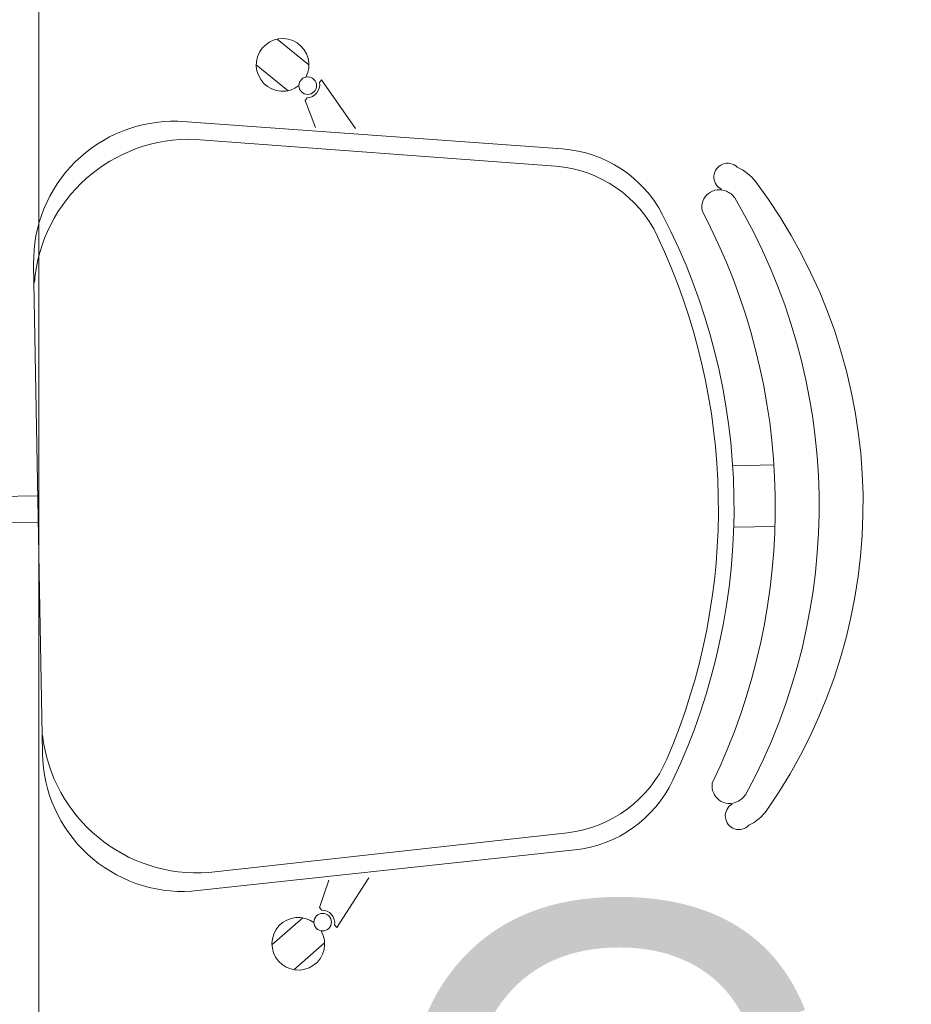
# Model space of a CAD drawing. Header units: millimetres. Extents: x 24385 to 79107, y -56478 to -23676.
# Tile 228 of 256: x 28112 to 28163, y -25841 to -25785. Entities that reach past the tile are written whole.
import ezdxf

# ---------------------------------------------------------------- set-up
doc = ezdxf.new("R2010")
doc.units = ezdxf.units.MM
doc.header["$LTSCALE"] = 2
for name, color, linetype, lineweight in [('0_OPIS', 7, 'Continuous', 13), ('3DPLAN_A_TABELKA POMIESZCZEŃ', 7, 'Continuous', 0), ('A_TXT', 7, 'Continuous', 0), ('Opisy', 7, 'Continuous', 13)]:
    doc.layers.add(name, color=color, linetype=linetype, lineweight=lineweight)
doc.layers.add('3DPLAN_A_KRESKOWANIE 1', color=253, linetype='Continuous')
doc.layers.add('3DPLAN_A_OPIS', color=8, linetype='Continuous')
doc.layers.add('FURNITURE ZD 1 500', color=7, linetype='Continuous', lineweight=13, true_color=0x9fa8a5)
doc.styles.add('ARIAL', font='arial.ttf')
doc.styles.add('TABEL1', font='txt')

# ---------------------------------------------------------------- blocks, each defined once
blk = doc.blocks.new('kondygnacja -1')
at = {"layer": '3DPLAN_A_KRESKOWANIE 1'}
h = blk.add_hatch(dxfattribs=at)
h.set_pattern_fill('ANSI31', color=256, scale=7.5, style=0)
h.set_pattern_definition([(45, (23044.838, -26883.88), (-16.83798, 16.83798), [])])
h.paths.add_polyline_path([(31677.485, -24430.84), (30214.868, -24430.84), (30214.868, -24470.84), (30429.606, -24470.84), (30429.606, -24477.84), (30447.606, -24477.84), (30447.606, -24818.84), (30476.606, -24818.84), (30476.606, -24470.84), (31012.606, -24470.84), (31012.606, -24478.84), (31079.606, -24478.84), (31079.606, -24470.84), (31638.606, -24470.84), (31638.606, -25036.84), (31079.606, -25036.84), (31079.606, -25028.84), (31012.606, -25028.84), (31012.606, -25036.84), (30611.38, -25036.84), (30611.38, -25072.84), (31023.606, -25072.84), (31034.606, -25082.84), (31034.606, -25330.84), (31023.606, -25340.84), (30831.396, -25340.84, -0.038531), (30832.58, -25356.183), (30832.58, -25371.84), (31079.606, -25371.84), (31079.606, -25072.84), (31638.606, -25072.84), (31638.606, -25943.84), (30832.58, -25943.84), (30832.58, -26009.84), (31677.485, -26009.84)])
h.paths.add_polyline_path([(30682.606, -26009.84), (30832.58, -26009.84), (30832.58, -25943.84), (30760.606, -25943.84), (30760.606, -25454.668), (30735.606, -25464.584), (30735.606, -25943.84), (30682.606, -25943.84)])
h.paths.add_polyline_path([(30679.606, -25371.84), (30735.606, -25371.84), (30735.606, -25464.584), (30760.606, -25454.668), (30760.606, -25371.84), (30832.58, -25371.84), (30832.58, -25356.183, 0.038531), (30831.396, -25340.84), (30679.606, -25340.84)])
h.paths.add_polyline_path([(30355.83, -25371.84), (30425.606, -25371.84), (30425.606, -25379.84), (30463.606, -25379.84), (30463.606, -25424.739), (30471.606, -25424.739), (30471.606, -25395.84), (30533.606, -25395.84), (30533.606, -25371.84), (30576.606, -25371.84), (30576.606, -25341.84), (30472.606, -25341.84), (30472.606, -25326.84), (30427.606, -25326.84), (30427.606, -25341.84), (30355.83, -25341.84)])
h.paths.add_polyline_path([(30456.606, -25936.84), (30425.606, -25936.84), (30425.606, -25945.84), (30380.606, -25945.84), (30380.606, -26009.84), (30512.606, -26009.84), (30512.606, -25943.84), (30466.606, -25943.84), (30466.606, -25712.84), (30456.606, -25712.84)])
h.paths.add_polyline_path([(28888.606, -25941.84), (28888.606, -26009.84), (29013.606, -26009.84), (29013.606, -25941.84)])
h.paths.add_polyline_path([(28591.166, -26009.84), (28591.166, -25944.84), (28547.606, -25944.84), (28547.606, -26009.84)])
h.paths.add_polyline_path([(28624.606, -25870.534), (28654.797, -25870.534), (28654.797, -25924.534), (28624.606, -25924.534), (28624.606, -25944.84), (28591.166, -25944.84), (28591.166, -26009.84), (28713.606, -26009.84), (28713.606, -25941.84), (28672.606, -25941.84), (28672.606, -25932.84), (28657.606, -25932.84), (28657.606, -25716.84), (28624.606, -25716.84)])
h.paths.add_polyline_path([(28372.606, -25944.84), (28328.606, -25944.84), (28328.606, -25907.84), (28282.606, -25907.84), (28282.606, -25944.84), (28248.606, -25944.84), (28248.606, -26009.84), (28372.606, -26009.84)])
h.paths.add_polyline_path([(28092.606, -25563.84), (28054.606, -25563.84), (28054.606, -25383.84), (28067.602, -25383.84), (28067.606, -25375.84), (28340.606, -25375.84), (28340.606, -25341.84), (28070.606, -25341.84), (28070.606, -25332.84), (28030.606, -25332.84), (28030.606, -25395.598), (28048.707, -25395.598), (28048.707, -25449.598), (28030.606, -25449.598), (28030.606, -26009.84), (28073.606, -26009.84), (28073.606, -25944.84), (28054.606, -25944.84), (28054.606, -25668.84), (28092.606, -25668.84)])
h.paths.add_polyline_path([(27949.606, -25495.746), (27949.606, -25507.746), (27983.295, -25507.746), (27983.295, -25521.746), (27949.606, -25521.746), (27949.606, -25531.84), (27999.606, -25531.84), (27999.606, -25934.84), (27982.606, -25934.84), (27982.606, -25942.84), (27947.606, -25942.84), (27947.606, -26009.84), (28026.624, -26009.84), (28026.624, -25449.598), (27999.606, -25449.598), (27999.606, -25463.84), (27949.606, -25463.84), (27949.606, -25481.746), (27983.295, -25481.746), (27983.295, -25495.746)])
h.paths.add_polyline_path([(27982.606, -25361.84), (27952.606, -25361.84), (27952.606, -25332.84), (28026.624, -25332.84), (28026.624, -25395.598), (27999.606, -25395.598), (27999.606, -25377.84), (27982.606, -25377.84)])
h.paths.add_polyline_path([(26818.606, -25892.84), (26781.485, -25892.84), (26781.485, -26009.84), (26894.541, -26009.84), (26894.541, -25942.84), (26830.606, -25942.84), (26830.606, -25930.84), (26818.606, -25930.84)])
h.paths.add_polyline_path([(26894.541, -26009.84), (27115.936, -26009.84), (27115.936, -25942.84), (26894.541, -25942.84)])
h.paths.add_polyline_path([(27115.936, -25942.84), (27115.936, -26009.84), (27466.606, -26009.84), (27466.606, -25942.84), (27427.606, -25942.84), (27427.606, -25933.84), (27384.606, -25933.84), (27384.606, -25942.84)])
h.paths.add_polyline_path([(27641.606, -25942.84), (27641.606, -26009.84), (27802.606, -26009.84), (27802.606, -25942.84)])
h.paths.add_polyline_path([(30621.105, -25040.467), (30688.374, -25040.467), (30688.374, -25072.867), (30621.105, -25072.867)], flags=24)
at = {"layer": 'FURNITURE ZD 1 500', "lineweight": 0}
for p, q in [((28128.231, -25787.762), (28126.417, -25786.294)), ((28127.045, -25789.228), (28125.231, -25787.76)), ((28128.837, -25788.765), (28128.957, -25788.616)), ((28130.88, -25791.379), (28128.957, -25788.616)), ((28128.014, -25789.782), (28128.134, -25789.634)), ((28128.597, -25791.318), (28128.014, -25789.782)), ((28120.764, -25790.972), (28142.665, -25792.54)), ((28121.783, -25792), (28142.278, -25793.532)), ((28112.55, -25799.112), (28113.049, -25826.966)), ((28152.369, -25810.58), (28154.719, -25810.538)), ((28112.786, -25812.289), (28108.535, -25812.365)), ((28112.813, -25813.789), (28108.562, -25813.865)), ((28152.431, -25814.08), (28154.782, -25814.038)), ((28122.53, -25833.743), (28142.958, -25831.479)), ((28121.549, -25834.807), (28143.38, -25832.456)), ((28129.364, -25834.181), (28128.837, -25835.736)), ((28131.644, -25834.038), (28129.821, -25836.868)), ((28128.837, -25835.736), (28128.962, -25835.88)), ((28127.888, -25836.325), (28126.128, -25837.857)), ((28129.696, -25836.724), (28129.821, -25836.868)), ((28129.126, -25837.748), (28127.366, -25839.28))]:
    blk.add_line(p, q, dxfattribs=at)
blk.add_lwpolyline([(28153.097, -25829.32, -0.122717), (28152.635, -25829.71, -0.605717), (28151.206, -25828.662, 0.237888), (28150.622, -25796.051, -0.605717), (28152.013, -25794.953, -0.122717), (28152.489, -25795.326)], format="xyb", dxfattribs=at)
for centre in [(28128.164, -25788.939), (28129.017, -25836.573)]:
    blk.add_circle(centre, 0.5, dxfattribs=at)
for centre, radius, start, end in [((28126.731, -25787.761), 1.5, 332.6591, 308.4794), ((28128.097, -25788.885), 0.75, 272.8361, 9.2154), ((28120.549, -25798.969), 8, 88.4565, 181.0257), ((28121.438, -25800.864), 8.871, 87.7735, 175.4333), ((28142.165, -25799.522), 7, 27.421, 85.9045), ((28141.756, -25800.512), 7, 25.2897, 85.7259), ((28152.08, -25794.143), 0.782, 45.7002, 241.2149), ((28151.502, -25796.094), 2.75, 37.5686, 65.8803), ((28129.274, -25812.744), 30.523, 325.1495, 36.902), ((28122.88, -25812.859), 34.411, 331.4197, 30.6318), ((28116.231, -25812.978), 36.217, 334.6305, 27.421), ((28115.34, -25812.994), 36.217, 336.7618, 25.2897), ((28121.869, -25824.897), 8.871, 186.6182, 274.278), ((28121.048, -25826.823), 8, 181.0257, 273.595), ((28142.186, -25824.521), 7, 276.3256, 336.7618), ((28142.631, -25825.496), 7, 276.147, 334.6305), ((28152.731, -25830.517), 0.782, 120.8366, 316.3513), ((28152.084, -25828.588), 2.75, 296.1712, 324.4829), ((28128.952, -25836.63), 0.75, 352.8361, 89.2154), ((28127.627, -25837.802), 1.5, 53.5721, 29.3924)]:
    blk.add_arc(centre, radius, start, end, dxfattribs=at)
at = {"layer": 'Opisy', "ltscale": 0.5}
blk.add_line((28112.849, -25598.78), (28112.849, -26285.405), dxfattribs=at)
at = {"layer": '3DPLAN_A_OPIS', "color": 1, "lineweight": 30, "style": 'ARIAL'}
for tag, p in [('PRZESUNIĘCIE_WEJŚCIA', (27655.165, -24535.333)), ('WYŁĄCZONE', (27007.179, -24723.982)), ('Z_OPRACOWANIA', (26996.84, -24746.417)), ('WYŁĄCZONE', (30803.053, -24760.867)), ('Z_OPRACOWANIA', (30792.713, -24783.301)), ('WYŁĄCZONE', (28894.898, -24826.593)), ('Z_OPRACOWANIA', (28884.559, -24849.027)), ('POWIĘKSZENIE_WEJŚCIA', (28313.679, -25144.412)), ('POWIĘKSZENIE_WEJŚCIA', (29600.622, -25191.363)), ('POWIĘKSZENIE_WEJŚCIA', (28011.449, -25235.417)), ('WYŁĄCZONE', (29754.423, -25678.169)), ('Z_OPRACOWANIA', (29744.084, -25700.603)), ('WYJŚCIE_EWAKUACYJNE', (27763.791, -26106.068))]:
    blk.add_attdef(tag, p, '', height=12, dxfattribs=at)
at = {"layer": '3DPLAN_A_OPIS', "color": 0, "lineweight": 30, "style": 'ARIAL'}
for tag, p in [('UGUL_1', (29350.296, -24586.012)), ('UGUL_2', (29622.921, -24586.012)), ('UGUL_3', (29833.15, -24586.012))]:
    blk.add_attdef(tag, p, '', height=12, dxfattribs=at)
at = {"layer": '3DPLAN_A_TABELKA POMIESZCZEŃ', "ltscale": 0.5, "style": 'ARIAL'}
for tag, p in [('KURTYNA', (27861.913, -26064.849)), ('POWIETRZNA', (27861.913, -26084.562))]:
    blk.add_attdef(tag, p, '', height=12, dxfattribs=at)
at = {"layer": 'A_TXT', "ltscale": 0.2, "insert": (28131.885, -25861.891), "char_height": 26, "width": 72.90072, "attachment_point": 7, "style": 'TABEL1'}
blk.add_mtext('{\\fArial|b0|i0|c238|p34;C}', dxfattribs=at)

msp = doc.modelspace()

# ---------------------------------------------------------------- block references
at = {"layer": '0_OPIS'}
msp.add_blockref('kondygnacja -1', (0, 0), dxfattribs=at)

doc.saveas('drawing.dxf')
